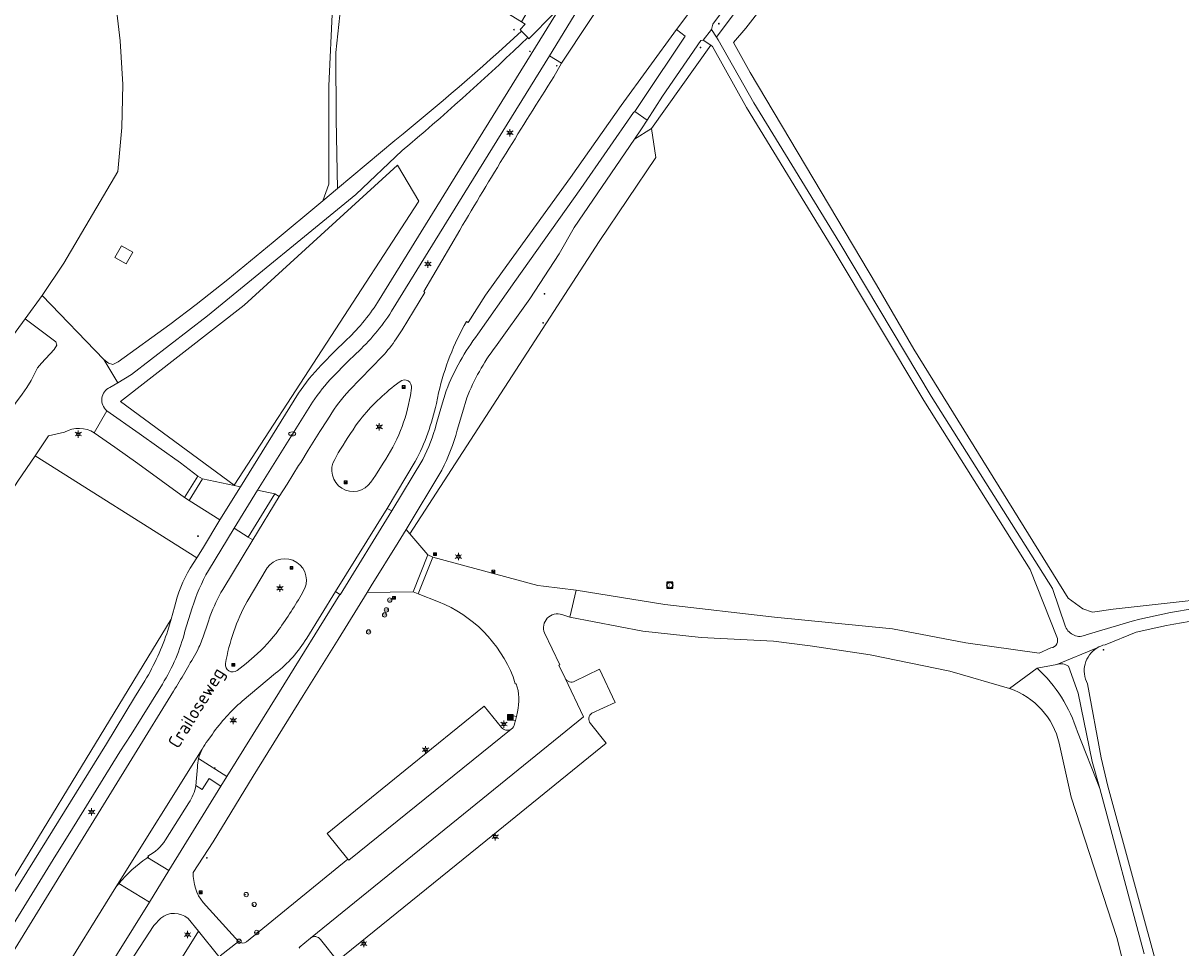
# Model space of a CAD drawing. Header units: metres. Extents: x 140853 to 145288, y 474558 to 480269.
# Tile 206 of 256: x 143539 to 143698, y 477840 to 477967. Entities that reach past the tile are written whole.
import ezdxf
from ezdxf.enums import TextEntityAlignment as Align

# ---------------------------------------------------------------- set-up
doc = ezdxf.new("R2010")
doc.units = ezdxf.units.M
doc.header["$MEASUREMENT"] = 0
for name, color, linetype, lineweight in [('B-WE-GR-BEPLANTING_CULTUUR_BOSPLANTSOEN-G', 90, 'GR-PLANTSOEN', 18), ('B-WE-GR-BOS_GEMENGD-G', 40, 'Continuous', 13), ('B-WE-GR-BOS_LOOF-G', 40, 'Continuous', 13), ('B-WE-GR-GRAS_KRUIDENRIJK-G', 80, 'Continuous', 18), ('B-WE-GR-GROENVOORZIENING-G', 80, 'Continuous', 18), ('B-WE-GR-HOUTOPSTAND_LOOF-G', 40, 'Continuous', 13), ('B-WE-IE-MEUBILAIR_WEGMEUBILAIR-S', 7, 'Continuous', 18), ('B-WE-IE-TERREINAFSCHEIDING_KUNSTMATIG_HEKWERK-G', 20, 'IE-TERREINAFSCHEIDING-KUNSTMATIG', 18), ('B-WE-KL-ET_LS_OV_LICHTMAST-S', 190, 'Continuous', 18), ('B-WE-KL-WATER_PUT-S', 170, 'Continuous', 18), ('B-WE-OG-BEBOUWING_OVERIG-G', 7, 'Continuous', 18), ('B-WE-OG-BEBOUWING_STRAATNAAM-T18', 10, 'Continuous', 18), ('B-WE-RI-GWA_RIOOLPUT-S', 30, 'Continuous', 18), ('B-WE-VH-ONVERHARD-G', 252, 'Continuous', 18), ('B-WE-VH-VERHARDING_ASFALT-G', 252, 'Continuous', 18), ('B-WE-VH-VERHARDING_BEDRIJFSVLOERPLAAT-G', 252, 'Continuous', 18), ('B-WE-VH-VERHARDING_BETON-G', 252, 'Continuous', 18), ('B-WE-VH-VERHARDING_BETONSTRAATSTEEN-G', 252, 'Continuous', 18), ('B-WE-VH-VERHARDING_GRASBETONSTEEN-G', 70, 'Continuous', 18), ('B-WE-VH-VERHARDING_TEGEL-G', 252, 'Continuous', 18), ('B-WE-VW-AFSLUITPAAL-S', 7, 'Continuous', 18), ('X-XX-XX-ALGEMEEN-S', 7, 'Continuous', 18)]:
    doc.layers.add(name, color=color, linetype=linetype, lineweight=lineweight)
doc.styles.add('NLCS-ISO', font='txt')
doc.styles.get("Standard").update_dxf_attribs({"font": 'arial.ttf'})
doc.linetypes.add('GR-PLANTSOEN', pattern='A,0,[179,NLCS.shx,S=2,R=0,X=0,Y=0],-4', length=4)
doc.linetypes.add('IE-TERREINAFSCHEIDING-KUNSTMATIG', pattern='A,4,[82,NLCS.shx,S=0.75,R=90,X=0,Y=0],4,-2', length=10)

# ---------------------------------------------------------------- blocks, each defined once
blk = doc.blocks.new('SIE-WEG_AFVALBAK-SO')
at = {"linetype": 'ByBlock', "lineweight": 18}
h = blk.add_hatch(color=0, dxfattribs=at)
h.dxf.hatch_style = 1
h.paths.add_polyline_path([(-1.5, -1.5), (1.5, -1.5), (1.5, 1.5), (-1.5, 1.5)])
at = {"color": 0, "linetype": 'ByBlock', "lineweight": 18}
for points in [[(-2, -2), (2, -2), (2, 2), (-2, 2)], [(-1.5, -1.5), (1.5, -1.5), (1.5, 1.5), (-1.5, 1.5)]]:
    blk.add_lwpolyline(points, close=True, dxfattribs=at)
blk = doc.blocks.new('SIE-WEG_AFVALBAK_TYPE_01')
for radius in [0.25, 0.156]:
    blk.add_circle((0, 0), radius)
blk = doc.blocks.new('B-SIE-WEG_LICHTMAST-SO')
at = {"ltscale": 0.1}
for p, q in [((-1.1, 0.63), (-2.19, 1.27)), ((0, 1.27), (0, 2.53)), ((1.1, 0.63), (2.19, 1.27)), ((-1.1, -0.63), (-2.19, -1.27)), ((0, -1.27), (0, -2.53)), ((1.1, -0.63), (2.19, -1.27))]:
    blk.add_line(p, q, dxfattribs=at)
at = {"flags": 128}
for points in [[(-1.16, 0.5), (1.16, 0.5)], [(-1.16, -0.5), (1.16, -0.5)]]:
    blk.add_lwpolyline(points, dxfattribs=at)
at = {"ltscale": 0.1}
blk.add_circle((0, 0), 1.27, dxfattribs=at)
at = {"style": 'NLCS-ISO'}
blk.add_attdef('TYPE', text='', height=1.8, dxfattribs=at).set_placement((0, 2.53), align=Align.BOTTOM_CENTER)
blk = doc.blocks.new('SVW-AFSLUITPAAL-SO')
at = {"lineweight": 18}
blk.add_circle((0, 0), 1.5, dxfattribs=at)
at = {"lineweight": 18, "style": 'NLCS-ISO'}
blk.add_text('af', height=1.8, dxfattribs=at).set_placement((0, 0), align=Align.MIDDLE_CENTER)
blk = doc.blocks.new('B-SIE-WEG_VERKEERSBORD_PAAL-SO')
blk.add_lwpolyline([(-1, -1), (1, -1), (1, 1), (-1, 1)], close=True)
at = {"flags": 128}
blk.add_lwpolyline([(-1, 1), (0, -1), (1, 1)], close=True, dxfattribs=at)
for radius in [1, 0.171]:
    blk.add_circle((0, 0), radius)
at = {"lineweight": 30, "flags": 104}
blk.add_attdef('bordgegevens', text='', height=1.8, dxfattribs=at).set_placement((2.21, 3.21), align=Align.TOP_LEFT)
blk = doc.blocks.new('SRI-PUT_INSPECTIE-SO')
at = {"lineweight": -3, "flags": 128}
blk.add_lwpolyline([(-2, -2), (2, -2), (2, 2), (-2, 2)], close=True, dxfattribs=at)
at = {"lineweight": -3, "ltscale": 1.5}
blk.add_circle((0, 0), 2, dxfattribs=at)
at = {"ltscale": 0.1, "style": 'NLCS-ISO'}
blk.add_text('I', height=2.5, dxfattribs=at).set_placement((0, -0.01), align=Align.MIDDLE_CENTER)
blk = doc.blocks.new('SKL-WATERLEIDINGPUT-SO')
at = {"color": 0, "linetype": 'ByBlock', "lineweight": 18}
blk.add_ellipse((0, 0), major_axis=(2.5, 0), ratio=0.54, dxfattribs=at)
at = {"color": 0, "linetype": 'ByBlock', "lineweight": 18, "style": 'NLCS-ISO'}
blk.add_text('wl', height=1.8, dxfattribs=at).set_placement((0, 0), align=Align.MIDDLE_CENTER)

msp = doc.modelspace()

# ---------------------------------------------------------------- linework, layer by layer
at = {"layer": 'B-WE-GR-BEPLANTING_CULTUUR_BOSPLANTSOEN-G', "ltscale": 0.2, "flags": 128}
for points in [[(143762.23, 478114.513), (143735.617, 478086.122), (143699.26, 478046.685), (143699.26, 478046.685, 0.0234154), (143689.359, 478035.142), (143689.359, 478035.142), (143681.399, 478025.377), (143661.276, 478000), (143664.456, 478000), (143645.77, 477975.999), (143638.187, 477966.209), (143636.481, 477964.247), (143638.769, 477960.117), (143656.18, 477930.843), (143661.312, 477922.01), (143682.6, 477887.67), (143684.597, 477886.227), (143685.929, 477885.783), (143688.786, 477886.183), (143730.048, 477890.754), (143716.818, 477959.65), (143725.56, 477964.227), (143719.027, 477999.933), (143716.842, 477999.529), (143716.755, 478000), (143712.724, 478021.916), (143734.483, 478044.592), (143748.604, 478047.81), (143746.199, 478059.667), (143746.199, 478059.667, -0.0849861), (143746.159, 478070.257), (143746.159, 478070.257, -0.1951968), (143751.705, 478076.294), (143751.705, 478076.294), (143756.58, 478077.437), (143764.79, 478078.01), (143803.017, 478119.728), (143903.065, 478126.727), (143902.619, 478130.21), (143895.811, 478131.922), (143894.466, 478130.479), (143890.889, 478133.812), (143862.754, 478153.588), (143856.169, 478156.563), (143851.414, 478150.268), (143847.608, 478153.142), (143848.361, 478154.14), (143850.693, 478157.228), (143853.49, 478155.107), (143855.084, 478157.248), (143844.811, 478160.229), (143836.707, 478160.317), (143828.009, 478160.855), (143820.394, 478160.055), (143813.905, 478157.581), (143807.247, 478153.367), (143796.304, 478146.019), (143783.944, 478135.811), (143774.946, 478127.351), (143762.23, 478114.513)], [(143606.412, 477870.816), (143605.984, 477870.905), (143606.092, 477871.489), (143606.55, 477871.39), (143606.703, 477872.04), (143606.703, 477872.04, 0.1407398), (143606.533, 477875.905), (143606.533, 477875.905), (143606.409, 477875.882), (143606.096, 477876.83), (143606.096, 477876.83, 0.2079697), (143595.831, 477887.193), (143595.831, 477887.193), (143593.029, 477888.284), (143592.324, 477888.551), (143585.975, 477888.482), (143582.011, 477882.005), (143577.177, 477874.288), (143570.297, 477863.165), (143564.772, 477854.11), (143562.027, 477849.907), (143562.027, 477849.907, 0.178272), (143563.375, 477845.766), (143563.375, 477845.766), (143568.254, 477840.389), (143568.254, 477840.389, 0.3636517), (143569.343, 477840.349), (143569.343, 477840.349), (143583.345, 477851.735), (143580.48, 477855.273), (143591.235, 477863.985), (143602.127, 477872.824), (143604.498, 477869.883), (143604.498, 477869.883, 0.375677), (143605.824, 477869.651), (143605.824, 477869.651, 0.2214336), (143606.302, 477870.365), (143606.302, 477870.365), (143606.412, 477870.816)], [(143528.278, 477834.45), (143529.141, 477833.946), (143550.078, 477867.635), (143553.913, 477873.992), (143555.359, 477876.3), (143555.359, 477876.3, 0.0528866), (143558.537, 477883.249), (143558.537, 477883.249), (143558.986, 477884.8), (143528.278, 477834.45)]]:
    msp.add_lwpolyline(points, format="xyb", close=True, dxfattribs=at)
msp.add_lwpolyline([(143593.099, 477942.399), (143590.159, 477947.333), (143569.04, 477928.048), (143552.006, 477914.778), (143567.641, 477903.272), (143593.099, 477942.399)], close=True, dxfattribs=at)
at = {"layer": 'B-WE-GR-BOS_GEMENGD-G', "ltscale": 0.2, "flags": 128}
msp.add_lwpolyline([(143708.747, 477885.433, 0.0480811), (143691.981, 477882.997), (143691.981, 477882.997), (143687.675, 477881.272), (143687.675, 477881.272, 0.0805296), (143686.581, 477880.828), (143686.581, 477880.828, 0.4030286), (143685.275, 477875.885), (143685.275, 477875.885), (143687.143, 477865.69), (143688.08, 477861.791), (143695.42, 477834.883)], format="xyb", dxfattribs=at)
at = {"layer": 'B-WE-GR-BOS_LOOF-G', "ltscale": 0.2, "flags": 128}
msp.add_lwpolyline([(143633.332, 477963.856), (143625.165, 477952.396), (143625.776, 477948.41), (143617.95, 477936.839), (143591.884, 477896.538), (143594.34, 477893.656), (143595.023, 477893.359), (143609.525, 477889.442), (143610.276, 477889.354), (143614.786, 477888.791), (143627.021, 477886.812), (143642.104, 477885.054), (143658.383, 477883.466), (143668.513, 477881.519), (143678.606, 477880.116), (143680.224, 477880.826), (143680.224, 477880.826, 0.5209334), (143681.014, 477882.366), (143681.014, 477882.366), (143677.36, 477891.633), (143662.725, 477914.938), (143650.083, 477936.019), (143638.289, 477955.3), (143633.603, 477963.669), (143633.332, 477963.856)], format="xyb", close=True, dxfattribs=at)
for points in [[(143528.278, 477834.45), (143558.986, 477884.8), (143559.459, 477886.432), (143559.459, 477886.432, -0.0811349), (143561.603, 477891.806), (143561.603, 477891.806), (143562.504, 477893.252), (143540.227, 477907.318), (143537.845, 477903.814), (143534.628, 477898.846), (143529.315, 477890.33), (143527.375, 477887.542), (143519.464, 477876.8), (143510.84, 477865.348), (143502.217, 477854.252), (143500, 477851.329), (143497.435, 477847.947), (143495.406, 477845.05), (143492.971, 477841.391), (143492.058, 477840.12), (143490.892, 477838.9)], [(143694.803, 477819.034), (143689.297, 477840.95), (143682.991, 477860.277), (143681.363, 477867.703), (143681.363, 477867.703, 0.2611876), (143674.521, 477875.23), (143674.521, 477875.23), (143666.287, 477877.649), (143655.3, 477879.877), (143647.036, 477881.112), (143641.981, 477881.776), (143632, 477882.274), (143623.986, 477883.13), (143613.904, 477885.089), (143612.838, 477885.432), (143612.838, 477885.432, 0.6409493), (143610.425, 477882.893), (143610.425, 477882.893), (143612.551, 477878.506), (143612.417, 477878.473), (143613.271, 477876.647), (143613.271, 477876.647, 0.442471), (143614.609, 477876.263), (143614.609, 477876.263), (143617.987, 477877.895), (143620.164, 477873.332), (143616.949, 477871.835), (143616.949, 477871.835, 0.448723), (143616.753, 477870.431), (143616.753, 477870.431), (143618.948, 477867.715), (143603.29, 477855.027), (143581.921, 477837.717), (143579.57, 477840.663), (143579.57, 477840.663, 0.4242642), (143578.198, 477840.869), (143578.198, 477840.869), (143576.613, 477839.558), (143576.7, 477839.468)]]:
    msp.add_lwpolyline(points, format="xyb", dxfattribs=at)
msp.add_lwpolyline([(143565.565, 477838.322), (143562.725, 477841.817), (143550.143, 477821.674)], dxfattribs=at)
at = {"layer": 'B-WE-GR-GRAS_KRUIDENRIJK-G', "ltscale": 0.2, "flags": 128}
for points in [[(143644.682, 477979.157), (143649.903, 477985.668), (143661.276, 478000), (143681.399, 478025.377), (143689.359, 478035.142), (143691.21, 478039.185), (143691.21, 478039.185, 0.0131672), (143659.688, 478000), (143659.688, 478000), (143646.218, 477982.552), (143635.588, 477969.441), (143633.63, 477966.746), (143633.452, 477966.025), (143634.145, 477964.971), (143644.682, 477979.157)], [(143606.35, 477931.313), (143615.421, 477944.139), (143622.683, 477954.575), (143622.868, 477954.754), (143623.872, 477956.24), (143629.829, 477965.111), (143628.627, 477966.012), (143621, 477955.574), (143613.995, 477945.636), (143604.624, 477932.712), (143602.311, 477929.421), (143599.918, 477925.679), (143599.688, 477925.81), (143599.688, 477925.81, 0.0747869), (143595.844, 477915.966), (143595.844, 477915.966), (143595.527, 477914.489), (143595.527, 477914.489, -0.0689554), (143592.622, 477906.529), (143592.622, 477906.529), (143588.75, 477900.053), (143589.369, 477899.706), (143593.654, 477906.808), (143593.654, 477906.808, 0.0528845), (143595.517, 477911.626), (143595.517, 477911.626), (143596.245, 477914.145), (143596.892, 477916.26), (143596.892, 477916.26, -0.0700288), (143601.235, 477924.07), (143601.235, 477924.07), (143606.35, 477931.313)], [(143573.281, 477902.072), (143573.875, 477901.695), (143574.95, 477903.395), (143576.531, 477905.988), (143576.83, 477906.368), (143577.862, 477908.094), (143579.486, 477910.632), (143579.749, 477911.064), (143580.843, 477912.759), (143580.843, 477912.759, -0.0504017), (143583.551, 477916.338), (143583.551, 477916.338), (143588.095, 477921.045), (143588.095, 477921.045, 0.0527598), (143589.983, 477923.424), (143589.983, 477923.424), (143590.814, 477924.676), (143593.956, 477929.807), (143593.789, 477929.934), (143598.755, 477938.402), (143598.755, 477938.402, -0.0079013), (143611.706, 477959.512), (143611.706, 477959.512), (143612.794, 477961.396), (143611.117, 477962.387), (143600.069, 477944.535), (143589.362, 477927.214), (143589.362, 477927.214, -0.0597866), (143584.487, 477921.383), (143584.487, 477921.383), (143583.233, 477920.205), (143581.303, 477918.224), (143581.303, 477918.224, 0.0407825), (143578.442, 477914.682), (143578.442, 477914.682), (143570.899, 477902.572), (143573.281, 477902.072)], [(143625.776, 477948.41), (143625.165, 477952.396), (143622.815, 477950.926), (143614.54, 477938.733), (143612.464, 477935.148), (143608.391, 477928.943), (143603.658, 477922.298), (143603.658, 477922.298, 0.0694515), (143599.73, 477915.278), (143599.73, 477915.278), (143599.122, 477913.289), (143598.408, 477910.819), (143598.408, 477910.819, -0.0538686), (143596.275, 477905.342), (143596.275, 477905.342), (143591.344, 477897.17), (143591.884, 477896.538), (143617.95, 477936.839), (143625.776, 477948.41)], [(143542.083, 477910.048), (143540.227, 477907.318), (143562.504, 477893.252), (143563.285, 477894.504), (143565.706, 477898.483), (143561.443, 477901.151), (143560.839, 477901.546), (143554.401, 477906.263), (143551.212, 477908.501), (143548.384, 477910.486), (143548.384, 477910.486, 0.2632114), (143544.296, 477910.568), (143544.296, 477910.568), (143542.083, 477910.048)], [(143566.656, 477863.118), (143573.905, 477874.78), (143582.233, 477888.193), (143581.628, 477888.59), (143577.66, 477882.199), (143577.66, 477882.199, -0.0921712), (143573.366, 477877.346), (143573.366, 477877.346), (143568.758, 477873.481), (143568.758, 477873.481, 0.0627937), (143564.655, 477868.969), (143564.655, 477868.969), (143564.022, 477868.063), (143564.022, 477868.063, 0.0578405), (143563.251, 477866.9), (143563.251, 477866.9, 0.0580735), (143562.767, 477865.592), (143562.767, 477865.592), (143566.656, 477863.118)], [(143678.305, 477878.057, -0.1305926), (143683.876, 477869.287), (143683.876, 477869.287), (143686.962, 477861.464), (143685.921, 477865.171), (143683.988, 477874.616), (143682.641, 477878.321), (143682.641, 477878.321, 0.2162508), (143681.013, 477878.569), (143681.013, 477878.569), (143678.305, 477878.057)], [(143558.674, 477850.177), (143565.847, 477861.797), (143564.214, 477862.844), (143563.259, 477861.325), (143562.379, 477861.878), (143562.379, 477861.878, -0.1133051), (143561.401, 477859.498), (143561.401, 477859.498), (143558.195, 477854.392), (143558.195, 477854.392, -0.1416928), (143555.776, 477852.167), (143555.776, 477852.167), (143555.836, 477852.04), (143555.736, 477851.956), (143558.674, 477850.177)], [(143545.306, 477824.5), (143546.699, 477823.687), (143547.142, 477823.428), (143550.143, 477821.674), (143562.725, 477841.817), (143561.306, 477843.563), (143561.306, 477843.563, 0.3614653), (143557.538, 477843.607), (143557.538, 477843.607), (143556.601, 477842.61), (143553.335, 477837.597), (143545.303, 477824.502), (143545.306, 477824.5)]]:
    msp.add_lwpolyline(points, format="xyb", close=True, dxfattribs=at)
for points in [[(143644.682, 477979.157), (143634.145, 477964.971), (143634.374, 477964.623), (143639.283, 477955.906), (143651.109, 477936.604), (143663.699, 477915.503), (143680.431, 477889.011), (143682.246, 477883.742), (143682.246, 477883.742, 0.4317864), (143685.069, 477882.623), (143685.069, 477882.623), (143691.43, 477884.518), (143691.43, 477884.518, -0.0518932), (143708.544, 477887.126)], [(143611.73, 477968.23), (143608.293, 477964.746), (143608.119, 477964.927), (143607.153, 477963.999), (143607.153, 477963.999, -0.0161532), (143590.831, 477949.365), (143590.831, 477949.365), (143584.431, 477943.305), (143563.976, 477926.565), (143553.493, 477918.488), (143551.619, 477917.37), (143550.544, 477916.728), (143550.544, 477916.728, 0.5608742), (143550.121, 477913.517), (143550.121, 477913.517), (143554.566, 477910.377), (143557.276, 477908.462), (143560.276, 477906.342), (143562.672, 477904.502), (143563.307, 477904.145), (143568.546, 477903.048), (143576.531, 477915.926), (143576.531, 477915.926, -0.041354), (143579.661, 477919.806), (143579.661, 477919.806), (143581.635, 477921.832), (143582.925, 477923.044), (143582.925, 477923.044, 0.0593678), (143587.437, 477928.436), (143587.437, 477928.436), (143598.13, 477945.735), (143609.173, 477963.578), (143611.95, 477968.029)], [(143532.768, 477831.826), (143546.857, 477854.686), (143553.926, 477866.132), (143559.305, 477874.865), (143559.305, 477874.865, 0.0103079), (143562.363, 477880.074), (143562.363, 477880.074), (143562.599, 477880.481), (143562.599, 477880.481, 0.0290876), (143563.372, 477882.365), (143563.372, 477882.365), (143564.039, 477884.256), (143564.365, 477885.239), (143564.365, 477885.239, -0.0440406), (143566.098, 477888.902), (143566.098, 477888.902), (143570.213, 477895.712), (143569.576, 477896.08), (143567.682, 477897.353), (143564.122, 477891.51), (143564.122, 477891.51, 0.0528019), (143561.86, 477886.354), (143561.86, 477886.354), (143560.886, 477883.154), (143560.886, 477883.154, -0.0750443), (143557.778, 477875.853), (143557.778, 477875.853), (143553.475, 477868.889), (143551.904, 477866.5), (143545.016, 477855.373), (143545.016, 477855.373), (143543.094, 477852.269), (143531.04, 477832.836)]]:
    msp.add_lwpolyline(points, format="xyb", dxfattribs=at)
msp.add_lwpolyline([(143730.048, 477890.754), (143688.786, 477886.183), (143685.929, 477885.783), (143684.597, 477886.227), (143682.6, 477887.67), (143661.312, 477922.01), (143656.18, 477930.843), (143638.769, 477960.117), (143636.481, 477964.247), (143638.187, 477966.209), (143645.77, 477975.999)], dxfattribs=at)
for points in [[(143625.165, 477952.396), (143633.332, 477963.856), (143632.287, 477964.577), (143631.99, 477964.511), (143626.696, 477956.853), (143624.568, 477953.536), (143623.784, 477952.353), (143622.815, 477950.926), (143625.165, 477952.396)], [(143593.099, 477942.399), (143567.641, 477903.272), (143552.006, 477914.778), (143569.04, 477928.048), (143590.159, 477947.333), (143593.099, 477942.399)], [(143531.192, 477903.634), (143531.351, 477905.513), (143531.762, 477906.68), (143532.476, 477907.592), (143533.549, 477909.214), (143538.448, 477915.801), (143539.111, 477916.713), (143539.673, 477917.676), (143540.543, 477919.401), (143541.104, 477920.059), (143542.838, 477921.933), (143543.246, 477922.541), (143543.095, 477922.999), (143538.875, 477926.191), (143525.883, 477908.464), (143530.333, 477904.439), (143529.221, 477903.219), (143531.814, 477900.907), (143531.192, 477903.634)], [(143539.034, 477828.165), (143543.482, 477825.567), (143551.595, 477838.722), (143556.006, 477845.797), (143551.783, 477848.382), (143551.34, 477847.885), (143543.059, 477834.471), (143539.034, 477828.165)]]:
    msp.add_lwpolyline(points, close=True, dxfattribs=at)
at = {"layer": 'B-WE-GR-GROENVOORZIENING-G', "ltscale": 0.2, "flags": 128}
msp.add_lwpolyline([(143525.883, 477908.464), (143538.875, 477926.191), (143541.2, 477929.403), (143544.191, 477933.82), (143551.63, 477946.469), (143552.165, 477952.522), (143552.341, 477958.459), (143551.967, 477964.448), (143547.757, 478000), (143547.374, 478003.238), (143529.51, 478000.731)], dxfattribs=at)
at = {"layer": 'B-WE-GR-HOUTOPSTAND_LOOF-G', "ltscale": 0.2, "flags": 128}
msp.add_lwpolyline([(143547.757, 478000), (143551.967, 477964.448), (143552.341, 477958.459), (143552.165, 477952.522), (143551.63, 477946.469), (143544.191, 477933.82), (143541.2, 477929.403), (143549.688, 477920.588), (143550.346, 477920.078), (143550.955, 477919.872), (143551.667, 477920.226), (143558.796, 477925.383), (143562.411, 477928.164), (143566.791, 477931.604), (143573.056, 477936.713), (143579.901, 477942.442), (143580.69, 477944.722), (143580.719, 477958.269), (143581.235, 477969.092)], dxfattribs=at)
msp.add_lwpolyline([(143603.005, 477969.703), (143602.89, 477969.774), (143597.687, 477971.974), (143596.386, 477978.93), (143591.87, 477978.184), (143591.87, 477978.184, 0.432033), (143591.025, 477977.043), (143591.025, 477977.043), (143591.284, 477975.499), (143592.072, 477970.992), (143582.364, 477969.29), (143581.688, 477962.861), (143581.711, 477953.645), (143581.889, 477944.106), (143589.826, 477950.749), (143589.826, 477950.749, 0.0153211), (143607.279, 477965.796), (143607.279, 477965.796), (143607.071, 477966.011), (143607.759, 477966.787), (143607.272, 477967.095), (143603.005, 477969.703)], format="xyb", close=True, dxfattribs=at)
msp.add_lwpolyline([(143552.772, 477933.758), (143551.21, 477934.631), (143552.116, 477936.216), (143553.678, 477935.343), (143552.772, 477933.758)], close=True, dxfattribs=at)
at = {"layer": 'B-WE-IE-TERREINAFSCHEIDING_KUNSTMATIG_HEKWERK-G', "ltscale": 0.2, "flags": 128}
for points in [[(143541.2, 477929.403), (143544.191, 477933.82), (143551.63, 477946.469), (143552.165, 477952.522), (143552.341, 477958.459), (143551.967, 477964.448), (143547.757, 478000)], [(143541.2, 477929.403), (143538.875, 477926.191)], [(143525.883, 477908.464), (143538.875, 477926.191)]]:
    msp.add_lwpolyline(points, dxfattribs=at)
at = {"layer": 'B-WE-OG-BEBOUWING_OVERIG-G', "ltscale": 0.2, "flags": 128}
msp.add_lwpolyline([(143552.772, 477933.758), (143553.678, 477935.343), (143552.116, 477936.216), (143551.21, 477934.631), (143552.772, 477933.758)], close=True, dxfattribs=at)
at = {"layer": 'B-WE-VH-ONVERHARD-G', "ltscale": 0.2, "flags": 128}
for points in [[(143579.901, 477942.442), (143581.889, 477944.106), (143581.711, 477953.645), (143581.688, 477962.861), (143582.364, 477969.29), (143581.235, 477969.092), (143580.719, 477958.269), (143580.69, 477944.722), (143579.901, 477942.442)], [(143550.121, 477913.517), (143548.384, 477910.486), (143551.212, 477908.501), (143554.401, 477906.263), (143560.839, 477901.546), (143562.672, 477904.502), (143560.276, 477906.342), (143557.276, 477908.462), (143554.566, 477910.377), (143550.121, 477913.517)]]:
    msp.add_lwpolyline(points, close=True, dxfattribs=at)
msp.add_lwpolyline([(143590.831, 477949.365, 0.0161532), (143607.153, 477963.999), (143607.153, 477963.999), (143608.119, 477964.927), (143607.279, 477965.796), (143607.279, 477965.796, -0.0153211), (143589.826, 477950.749), (143589.826, 477950.749), (143581.889, 477944.106), (143579.901, 477942.442), (143573.056, 477936.713), (143566.791, 477931.604), (143562.411, 477928.164), (143558.796, 477925.383), (143551.667, 477920.226), (143550.955, 477919.872), (143550.346, 477920.078), (143549.688, 477920.588), (143551.619, 477917.37), (143553.493, 477918.488), (143563.976, 477926.565), (143584.431, 477943.305), (143590.831, 477949.365)], format="xyb", close=True, dxfattribs=at)
for points in [[(143708.544, 477887.126, 0.0518932), (143691.43, 477884.518), (143691.43, 477884.518), (143685.069, 477882.623), (143685.069, 477882.623, -0.4317864), (143682.246, 477883.742), (143682.246, 477883.742), (143680.431, 477889.011), (143663.699, 477915.503), (143651.109, 477936.604), (143639.283, 477955.906), (143634.374, 477964.623), (143634.145, 477964.971), (143633.452, 477966.025), (143632.287, 477964.577), (143633.332, 477963.856), (143633.603, 477963.669), (143638.289, 477955.3), (143650.083, 477936.019), (143662.725, 477914.938), (143677.36, 477891.633), (143681.014, 477882.366), (143681.014, 477882.366, -0.5209334), (143680.224, 477880.826), (143680.224, 477880.826), (143678.606, 477880.116), (143668.513, 477881.519), (143658.383, 477883.466), (143642.104, 477885.054), (143627.021, 477886.812), (143614.786, 477888.791), (143613.904, 477885.089), (143623.986, 477883.13), (143632, 477882.274), (143641.981, 477881.776), (143647.036, 477881.112), (143655.3, 477879.877), (143666.287, 477877.649), (143674.521, 477875.23), (143678.305, 477878.057), (143681.013, 477878.569), (143681.013, 477878.569), (143686.581, 477880.828), (143686.581, 477880.828, -0.0805296), (143687.675, 477881.272), (143687.675, 477881.272), (143691.981, 477882.997), (143691.981, 477882.997, -0.0480811), (143708.747, 477885.433)], [(143537.845, 477903.814), (143540.227, 477907.318), (143542.083, 477910.048), (143544.296, 477910.568), (143544.296, 477910.568, -0.2632114), (143548.384, 477910.486), (143548.384, 477910.486), (143550.121, 477913.517), (143550.121, 477913.517, -0.5608742), (143550.544, 477916.728), (143550.544, 477916.728), (143551.619, 477917.37), (143549.688, 477920.588), (143541.2, 477929.403), (143538.875, 477926.191), (143543.095, 477922.999), (143543.095, 477922.999), (143543.246, 477922.541), (143542.838, 477921.933), (143541.104, 477920.059), (143540.543, 477919.401), (143539.673, 477917.676), (143539.111, 477916.713), (143538.448, 477915.801)], [(143695.42, 477834.883), (143688.08, 477861.791), (143687.143, 477865.69), (143685.275, 477875.885), (143685.275, 477875.885, -0.4030286), (143686.581, 477880.828), (143686.581, 477880.828), (143681.013, 477878.569), (143681.013, 477878.569, -0.2162508), (143682.641, 477878.321), (143682.641, 477878.321), (143683.988, 477874.616), (143685.921, 477865.171), (143686.962, 477861.464), (143693.047, 477838.701)], [(143693.047, 477838.701), (143686.962, 477861.464), (143683.876, 477869.287), (143683.876, 477869.287, 0.1305926), (143678.305, 477878.057), (143678.305, 477878.057), (143674.521, 477875.23), (143674.521, 477875.23, -0.2611876), (143681.363, 477867.703), (143681.363, 477867.703), (143682.991, 477860.277), (143689.297, 477840.95), (143694.803, 477819.034)]]:
    msp.add_lwpolyline(points, format="xyb", dxfattribs=at)
at = {"layer": 'B-WE-VH-VERHARDING_ASFALT-G', "ltscale": 0.2, "flags": 128}
msp.add_lwpolyline([(143612.794, 477961.396), (143620.381, 477972.919), (143618.29, 477974.281), (143615, 477968.79), (143611.117, 477962.387), (143612.794, 477961.396)], close=True, dxfattribs=at)
for points in [[(143620.381, 477972.919), (143612.794, 477961.396), (143611.706, 477959.512), (143611.706, 477959.512, 0.0079013), (143598.755, 477938.402), (143598.755, 477938.402), (143593.789, 477929.934), (143593.956, 477929.807), (143590.814, 477924.676), (143589.983, 477923.424), (143589.983, 477923.424, -0.0527598), (143588.095, 477921.045), (143588.095, 477921.045), (143583.551, 477916.338), (143583.551, 477916.338, 0.0504017), (143580.843, 477912.759), (143580.843, 477912.759), (143579.749, 477911.064), (143579.486, 477910.632), (143577.862, 477908.094), (143576.83, 477906.368), (143576.531, 477905.988), (143574.95, 477903.395), (143573.875, 477901.695), (143570.213, 477895.712), (143566.098, 477888.902), (143566.098, 477888.902, 0.0440406), (143564.365, 477885.239), (143564.365, 477885.239), (143564.039, 477884.256), (143563.372, 477882.365), (143563.372, 477882.365, -0.0290876), (143562.599, 477880.481), (143562.599, 477880.481), (143562.363, 477880.074), (143562.363, 477880.074, -0.0103079), (143559.305, 477874.865), (143559.305, 477874.865), (143553.926, 477866.132), (143546.857, 477854.686), (143532.768, 477831.826)], [(143611.95, 477968.029), (143609.173, 477963.578), (143598.13, 477945.735), (143587.437, 477928.436), (143587.437, 477928.436, -0.0593678), (143582.925, 477923.044), (143582.925, 477923.044), (143581.635, 477921.832), (143579.661, 477919.806), (143579.661, 477919.806, 0.041354), (143576.531, 477915.926), (143576.531, 477915.926), (143568.546, 477903.048), (143565.706, 477898.483), (143563.285, 477894.504), (143562.504, 477893.252), (143561.603, 477891.806), (143561.603, 477891.806, 0.0811349), (143559.459, 477886.432), (143559.459, 477886.432), (143558.986, 477884.8), (143558.537, 477883.249), (143558.537, 477883.249, -0.0528866), (143555.359, 477876.3), (143555.359, 477876.3), (143553.913, 477873.992), (143550.078, 477867.635), (143529.141, 477833.946)], [(143531.04, 477832.836), (143543.094, 477852.269), (143545.016, 477855.373), (143551.904, 477866.5), (143553.475, 477868.889), (143557.778, 477875.853), (143557.778, 477875.853, 0.0750443), (143560.886, 477883.154), (143560.886, 477883.154), (143561.86, 477886.354), (143561.86, 477886.354, -0.0528019), (143564.122, 477891.51), (143564.122, 477891.51), (143567.682, 477897.353), (143570.899, 477902.572), (143578.442, 477914.682), (143578.442, 477914.682, -0.0407825), (143581.303, 477918.224), (143581.303, 477918.224), (143583.233, 477920.205), (143584.487, 477921.383), (143584.487, 477921.383, 0.0597866), (143589.362, 477927.214), (143589.362, 477927.214), (143600.069, 477944.535), (143611.117, 477962.387), (143615, 477968.79)], [(143543.059, 477834.471), (143551.34, 477847.885), (143563.251, 477866.9), (143563.251, 477866.9, -0.0578405), (143564.022, 477868.063), (143564.022, 477868.063), (143564.655, 477868.969), (143564.655, 477868.969, -0.0627937), (143568.758, 477873.481), (143568.758, 477873.481), (143573.366, 477877.346), (143573.366, 477877.346, 0.0921712), (143577.66, 477882.199), (143577.66, 477882.199), (143581.628, 477888.59), (143588.75, 477900.053), (143592.622, 477906.529), (143592.622, 477906.529, 0.0689554), (143595.527, 477914.489), (143595.527, 477914.489), (143595.844, 477915.966), (143595.844, 477915.966, -0.0747869), (143599.688, 477925.81), (143599.688, 477925.81), (143599.918, 477925.679), (143602.311, 477929.421), (143604.624, 477932.712), (143613.995, 477945.636), (143621, 477955.574), (143628.627, 477966.012), (143630.202, 477968.112)], [(143565.72, 477838.407), (143568.254, 477840.389), (143563.375, 477845.766), (143563.375, 477845.766, -0.178272), (143562.027, 477849.907), (143562.027, 477849.907), (143564.772, 477854.11), (143570.297, 477863.165), (143577.177, 477874.288), (143582.011, 477882.005), (143585.975, 477888.482), (143586.535, 477889.382), (143590.263, 477895.373), (143591.344, 477897.17), (143596.275, 477905.342), (143596.275, 477905.342, 0.0538686), (143598.408, 477910.819), (143598.408, 477910.819), (143599.122, 477913.289), (143599.73, 477915.278), (143599.73, 477915.278, -0.0694515), (143603.658, 477922.298), (143603.658, 477922.298), (143608.391, 477928.943), (143612.464, 477935.148), (143614.54, 477938.733), (143622.815, 477950.926), (143623.784, 477952.353), (143624.568, 477953.536), (143622.868, 477954.754), (143622.683, 477954.575), (143615.421, 477944.139), (143606.35, 477931.313), (143601.235, 477924.07), (143601.235, 477924.07, 0.0700288), (143596.892, 477916.26), (143596.892, 477916.26), (143596.245, 477914.145), (143595.517, 477911.626), (143595.517, 477911.626, -0.0528845), (143593.654, 477906.808), (143593.654, 477906.808), (143589.369, 477899.706), (143582.273, 477888.169), (143582.233, 477888.193), (143573.905, 477874.78), (143566.656, 477863.118), (143565.847, 477861.797), (143558.674, 477850.177), (143556.006, 477845.797), (143551.595, 477838.722)], [(143584.765, 477911.93, -0.0634789), (143589.72, 477916.931)], [(143590.533, 477917.538, -0.6909995), (143592.101, 477916.613)], [(143591.944, 477915.624, -0.1074587), (143588.205, 477906.308)], [(143582.01, 477907.694, -0.0233293), (143584.765, 477911.93)], [(143586.506, 477903.691, -0.9686311), (143581.514, 477906.804)], [(143572.2, 477891.85, -0.980807), (143577.14, 477888.553)], [(143577.083, 477888.441, -0.0249697), (143573.808, 477883.354)], [(143566.478, 477878.689, -0.0850412), (143569.45, 477887.223)], [(143573.808, 477883.354, -0.063456), (143570.397, 477879.648)], [(143568.07, 477877.733, -0.6946804), (143566.478, 477878.689)], [(143553.335, 477837.597), (143556.601, 477842.61), (143557.538, 477843.607), (143557.538, 477843.607, -0.3614653), (143561.306, 477843.563), (143561.306, 477843.563), (143562.725, 477841.817), (143565.565, 477838.322)]]:
    msp.add_lwpolyline(points, format="xyb", dxfattribs=at)
for points in [[(143630.202, 477968.112), (143628.627, 477966.012), (143629.829, 477965.111), (143623.872, 477956.24), (143622.868, 477954.754), (143624.568, 477953.536), (143626.696, 477956.853), (143631.99, 477964.511), (143632.287, 477964.577), (143633.452, 477966.025), (143633.63, 477966.746), (143635.588, 477969.441)], [(143589.72, 477916.931), (143590.533, 477917.538)], [(143592.101, 477916.613), (143591.944, 477915.624)], [(143581.514, 477906.804), (143582.01, 477907.694)], [(143588.205, 477906.308), (143587.135, 477904.604), (143586.506, 477903.691)], [(143569.45, 477887.223), (143572.2, 477891.85)], [(143577.14, 477888.553), (143577.083, 477888.441)], [(143570.397, 477879.648), (143569.299, 477878.678), (143568.07, 477877.733)]]:
    msp.add_lwpolyline(points, dxfattribs=at)
msp.add_lwpolyline([(143563.251, 477866.9), (143551.34, 477847.885), (143551.783, 477848.382), (143551.783, 477848.382, -0.0720793), (143555.616, 477851.86), (143555.616, 477851.86), (143555.736, 477851.956), (143555.836, 477852.04), (143555.776, 477852.167), (143555.776, 477852.167, 0.1416928), (143558.195, 477854.392), (143558.195, 477854.392), (143561.401, 477859.498), (143561.401, 477859.498, 0.1133051), (143562.379, 477861.878), (143562.379, 477861.878, 0.0231985), (143562.441, 477862.393), (143562.441, 477862.393), (143562.6, 477864.385), (143562.6, 477864.385, -0.0506015), (143562.767, 477865.592), (143562.767, 477865.592, -0.0580735), (143563.251, 477866.9)], format="xyb", close=True, dxfattribs=at)
at = {"layer": 'B-WE-VH-VERHARDING_BEDRIJFSVLOERPLAAT-G', "ltscale": 0.2, "flags": 128}
for points in [[(143562.672, 477904.502), (143560.839, 477901.546), (143561.443, 477901.151), (143563.307, 477904.145), (143562.672, 477904.502)], [(143573.281, 477902.072), (143569.576, 477896.08), (143570.213, 477895.712), (143573.875, 477901.695), (143573.281, 477902.072)], [(143589.369, 477899.706), (143588.75, 477900.053), (143581.628, 477888.59), (143582.233, 477888.193), (143582.273, 477888.169), (143589.369, 477899.706)], [(143594.34, 477893.656), (143592.324, 477888.551), (143593.029, 477888.284), (143595.023, 477893.359), (143594.34, 477893.656)]]:
    msp.add_lwpolyline(points, close=True, dxfattribs=at)
at = {"layer": 'B-WE-VH-VERHARDING_BETON-G', "ltscale": 0.2, "flags": 128}
for points in [[(143582.01, 477907.694), (143581.514, 477906.804), (143581.514, 477906.804, 0.9686311), (143586.506, 477903.691), (143586.506, 477903.691), (143587.135, 477904.604), (143588.205, 477906.308), (143588.205, 477906.308, 0.1074587), (143591.944, 477915.624), (143591.944, 477915.624), (143592.101, 477916.613), (143592.101, 477916.613, 0.6909995), (143590.533, 477917.538), (143590.533, 477917.538), (143589.72, 477916.931), (143589.72, 477916.931, 0.0634789), (143584.765, 477911.93), (143584.765, 477911.93, 0.0233293), (143582.01, 477907.694)], [(143577.083, 477888.441), (143577.14, 477888.553), (143577.14, 477888.553, 0.980807), (143572.2, 477891.85), (143572.2, 477891.85), (143569.45, 477887.223), (143569.45, 477887.223, 0.0850412), (143566.478, 477878.689), (143566.478, 477878.689, 0.6946804), (143568.07, 477877.733), (143568.07, 477877.733), (143569.299, 477878.678), (143570.397, 477879.648), (143570.397, 477879.648, 0.063456), (143573.808, 477883.354), (143573.808, 477883.354, 0.0249697), (143577.083, 477888.441)]]:
    msp.add_lwpolyline(points, format="xyb", close=True, dxfattribs=at)
at = {"layer": 'B-WE-VH-VERHARDING_BETONSTRAATSTEEN-G', "ltscale": 0.2, "flags": 128}
for points in [[(143568.546, 477903.048), (143563.307, 477904.145), (143561.443, 477901.151), (143565.706, 477898.483), (143568.546, 477903.048)], [(143569.576, 477896.08), (143573.281, 477902.072), (143570.899, 477902.572), (143567.682, 477897.353), (143569.576, 477896.08)], [(143592.324, 477888.551), (143594.34, 477893.656), (143591.884, 477896.538), (143591.344, 477897.17), (143590.263, 477895.373), (143586.535, 477889.382), (143585.975, 477888.482), (143592.324, 477888.551)]]:
    msp.add_lwpolyline(points, close=True, dxfattribs=at)
msp.add_lwpolyline([(143576.7, 477839.468), (143576.613, 477839.558), (143578.198, 477840.869), (143600.225, 477858.705), (143615.814, 477871.336), (143613.271, 477876.647), (143612.417, 477878.473), (143612.551, 477878.506), (143610.425, 477882.893), (143610.425, 477882.893, -0.6409493), (143612.838, 477885.432), (143612.838, 477885.432), (143613.904, 477885.089), (143614.786, 477888.791), (143610.276, 477889.354), (143609.525, 477889.442), (143595.023, 477893.359), (143593.029, 477888.284), (143595.831, 477887.193), (143595.831, 477887.193, -0.2079697), (143606.096, 477876.83), (143606.096, 477876.83), (143606.409, 477875.882), (143606.533, 477875.905), (143606.533, 477875.905, -0.1407398), (143606.703, 477872.04), (143606.703, 477872.04), (143606.55, 477871.39), (143606.412, 477870.816), (143606.302, 477870.365), (143606.302, 477870.365, -0.2214336), (143605.824, 477869.651), (143605.824, 477869.651), (143583.472, 477851.59), (143583.345, 477851.735), (143569.343, 477840.349), (143569.343, 477840.349, -0.3636517), (143568.254, 477840.389), (143568.254, 477840.389), (143565.72, 477838.407)], format="xyb", dxfattribs=at)
at = {"layer": 'B-WE-VH-VERHARDING_GRASBETONSTEEN-G', "ltscale": 0.2, "flags": 128}
for points in [[(143578.198, 477840.869, -0.4242642), (143579.57, 477840.663), (143579.57, 477840.663), (143581.921, 477837.717), (143603.29, 477855.027), (143618.948, 477867.715), (143616.753, 477870.431), (143616.753, 477870.431, -0.448723), (143616.949, 477871.835), (143616.949, 477871.835), (143620.164, 477873.332), (143617.987, 477877.895), (143614.609, 477876.263), (143614.609, 477876.263, -0.442471), (143613.271, 477876.647), (143613.271, 477876.647), (143615.814, 477871.336), (143600.225, 477858.705), (143578.198, 477840.869)], [(143583.345, 477851.735), (143583.472, 477851.59), (143605.824, 477869.651), (143605.824, 477869.651, -0.375677), (143604.498, 477869.883), (143604.498, 477869.883), (143602.127, 477872.824), (143591.235, 477863.985), (143580.48, 477855.273), (143583.345, 477851.735)], [(143556.006, 477845.797), (143558.674, 477850.177), (143555.736, 477851.956), (143555.616, 477851.86), (143555.616, 477851.86, 0.0720793), (143551.783, 477848.382), (143551.783, 477848.382), (143556.006, 477845.797)]]:
    msp.add_lwpolyline(points, format="xyb", close=True, dxfattribs=at)
at = {"layer": 'B-WE-VH-VERHARDING_TEGEL-G', "ltscale": 0.2, "flags": 128}
for points in [[(143626.609, 477996.238), (143624.924, 477997.238), (143607.272, 477967.095), (143607.759, 477966.787), (143607.071, 477966.011), (143607.279, 477965.796), (143608.119, 477964.927), (143608.293, 477964.746), (143611.73, 477968.23), (143611.95, 477968.029), (143615.435, 477974.084), (143615.129, 477974.269), (143611.597, 477970.675), (143626.609, 477996.238)], [(143606.55, 477871.39), (143606.092, 477871.489), (143605.984, 477870.905), (143606.412, 477870.816), (143606.55, 477871.39)]]:
    msp.add_lwpolyline(points, close=True, dxfattribs=at)
msp.add_lwpolyline([(143562.767, 477865.592, 0.0506015), (143562.6, 477864.385), (143562.6, 477864.385), (143562.441, 477862.393), (143562.441, 477862.393, -0.0231985), (143562.379, 477861.878), (143562.379, 477861.878), (143563.259, 477861.325), (143564.214, 477862.844), (143565.847, 477861.797), (143566.656, 477863.118), (143562.767, 477865.592)], format="xyb", close=True, dxfattribs=at)

# ---------------------------------------------------------------- block references
at = {"layer": 'B-WE-IE-MEUBILAIR_WEGMEUBILAIR-S', "xscale": 0.2, "yscale": 0.2, "zscale": 0.2}
for name, p in [('B-SIE-WEG_VERKEERSBORD_PAAL-SO', (143591.018, 477916.779)), ('B-SIE-WEG_VERKEERSBORD_PAAL-SO', (143583.019, 477903.632)), ('B-SIE-WEG_VERKEERSBORD_PAAL-SO', (143595.327, 477893.753)), ('B-SIE-WEG_VERKEERSBORD_PAAL-SO', (143575.56, 477891.866)), ('B-SIE-WEG_VERKEERSBORD_PAAL-SO', (143603.39, 477891.35)), ('B-SIE-WEG_VERKEERSBORD_PAAL-SO', (143589.674, 477887.733)), ('B-SIE-WEG_VERKEERSBORD_PAAL-SO', (143567.535, 477878.506)), ('SIE-WEG_AFVALBAK-SO', (143605.731, 477871.272)), ('B-SIE-WEG_VERKEERSBORD_PAAL-SO', (143563.051, 477847.149))]:
    msp.add_blockref(name, p, dxfattribs=at)
at = {"layer": 'B-WE-KL-ET_LS_OV_LICHTMAST-S', "xscale": 0.2, "yscale": 0.2, "zscale": 0.2}
for p in [(143605.66, 477951.808), (143594.36, 477933.723), (143587.652, 477911.292), (143546.178, 477910.292), (143598.566, 477893.419), (143573.966, 477889.05), (143567.544, 477870.851), (143604.829, 477870.337), (143594.039, 477866.81), (143548.022, 477858.232), (143603.638, 477854.825), (143561.24, 477841.346), (143585.516, 477840.104)]:
    msp.add_blockref('B-SIE-WEG_LICHTMAST-SO', p, dxfattribs=at)
at = {"layer": 'B-WE-KL-WATER_PUT-S', "xscale": 0.2, "yscale": 0.2, "zscale": 0.2}
msp.add_blockref('SKL-WATERLEIDINGPUT-SO', (143575.658, 477910.322), dxfattribs=at)
at = {"layer": 'B-WE-RI-GWA_RIOOLPUT-S', "xscale": 0.2, "yscale": 0.2, "zscale": 0.2}
msp.add_blockref('SRI-PUT_INSPECTIE-SO', (143627.699, 477889.475), dxfattribs=at)
at = {"layer": 'B-WE-VW-AFSLUITPAAL-S', "xscale": 0.2, "yscale": 0.2, "zscale": 0.2}
for p in [(143589.108, 477887.416), (143588.642, 477886.08), (143588.397, 477885.381), (143586.189, 477883.032), (143569.321, 477846.862), (143570.427, 477845.498), (143570.766, 477841.629), (143568.335, 477840.423)]:
    msp.add_blockref('SVW-AFSLUITPAAL-SO', p, dxfattribs=at)
at = {"layer": 'X-XX-XX-ALGEMEEN-S', "xscale": 0.2, "yscale": 0.2, "zscale": 0.2}
for p in [(143606.219, 477966.006), (143634.459, 477966.832), (143608.424, 477963.013), (143631.918, 477963.549), (143612.112, 477961.04), (143610.421, 477929.607), (143610.231, 477925.628), (143562.682, 477896.235), (143687.466, 477880.588), (143564.977, 477864.272), (143563.9, 477851.904)]:
    msp.add_blockref('SIE-WEG_AFVALBAK_TYPE_01', p, dxfattribs=at)

# ---------------------------------------------------------------- texts
at = {"layer": 'B-WE-OG-BEBOUWING_STRAATNAAM-T18', "style": 'NLCS-ISO'}
msp.add_text('Crailoseweg', height=1.8, rotation=58.4, dxfattribs=at).set_placement((143562.433, 477872.605), align=Align.MIDDLE_CENTER)

doc.saveas('drawing.dxf')
